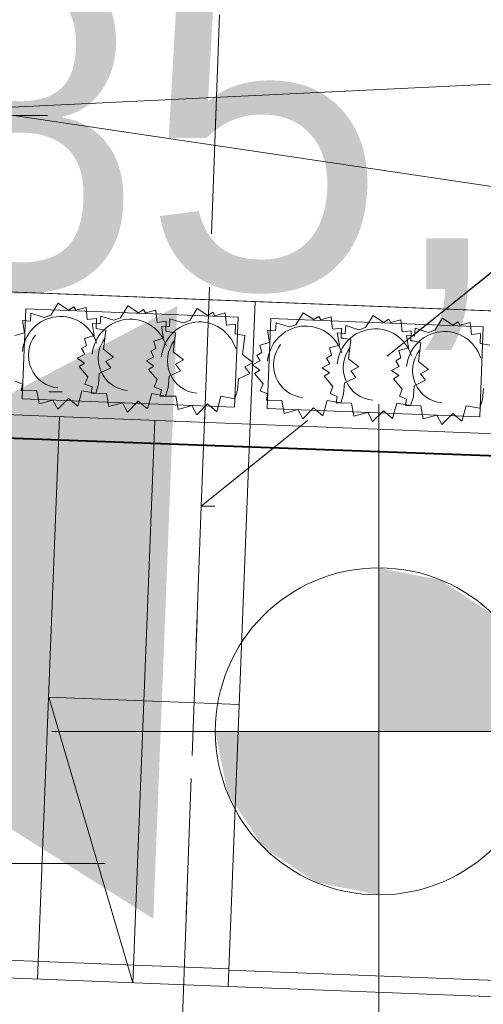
# Model space of a CAD drawing. Extents: x -134780 to 5540120, y 74663 to 5964901.
# Tile 40 of 71: x 5539594.58 to 5539596.28, y 5961331.86 to 5961335.47. Entities that reach past the tile are written whole.
import ezdxf

# ---------------------------------------------------------------- set-up
doc = ezdxf.new("R2010")
doc.units = 0
doc.header["$MEASUREMENT"] = 0
doc.set_wipeout_variables(frame=1)
doc.linetypes.add('L_0_03', pattern=[1, 0.5, -0.5])
for name, color, linetype, lineweight in [('0_Nr_Pióra__7', 7, 'Continuous', 13), ('Arch drogi_Nr_Pióra__21', 7, 'Continuous', 9), ('Arch schody_Nr_Pióra__21', 7, 'Continuous', 9), ('arch wypelnienia_Nr_Pióra__55', 214, 'Continuous', 25), ('INWENT RZĘDNE_Nr_Pióra__21', 7, 'Continuous', 9), ('mapa', 7, 'Continuous', 13), ('zasuwa_lub_zawor_Nr_Pióra__7', 7, 'Continuous', 13)]:
    doc.layers.add(name, color=color, linetype=linetype, lineweight=lineweight)
for name, color, linetype, lineweight, true_color in [('217_kontur_klasyfikacyjny_Nr_Pióra__3', 7, 'Continuous', 18, 0xff6600), ('218_kontur_uzytku_gruntowego_Nr_Pióra__3', 7, 'Continuous', 18, 0xff6600), ('_woda2', 7, 'Continuous', 30, 0x0b2af4), ('Arch wyposarzenie_Nr_Pióra__4', 7, 'Continuous', 9, 0x029e21)]:
    doc.layers.add(name, color=color, linetype=linetype, lineweight=lineweight, true_color=true_color)
doc.layers.add('INWENT RZĘDNE', color=7, linetype='Continuous')
doc.styles.add('GENERATED_STYLE_1', font='txt')

# ---------------------------------------------------------------- blocks, each defined once
blk = doc.blocks.new('Koty wysokościowe_53', base_point=(-120140.6, 107003.6))
at = {"layer": 'INWENT RZĘDNE_Nr_Pióra__21', "linetype": 'Continuous'}
blk.add_line((-121340.6, 107003.6), (-118940.6, 107003.6), dxfattribs=at)
at = {"layer": 'INWENT RZĘDNE_Nr_Pióra__21', "insert": (-119915.5, 104984.7), "char_height": 1200, "attachment_point": 7, "style": 'GENERATED_STYLE_1'}
blk.add_mtext('{85,73}', dxfattribs=at)
blk = doc.blocks.new('Koty wysokościowe_52', base_point=(-120351.5, 109748))
at = {"layer": 'INWENT RZĘDNE_Nr_Pióra__21', "linetype": 'Continuous'}
blk.add_line((-121551.5, 109748), (-119151.5, 109748), dxfattribs=at)
at = {"layer": 'INWENT RZĘDNE_Nr_Pióra__21', "insert": (-119696, 108888.5), "char_height": 1200, "attachment_point": 7, "style": 'GENERATED_STYLE_1'}
blk.add_mtext('{85,73}', dxfattribs=at)
blk = doc.blocks.new('Koty wysokościowe_13', base_point=(-117936.1, 107488.9))
at = {"layer": 'INWENT RZĘDNE_Nr_Pióra__21', "linetype": 'Continuous'}
for points in [[(-117936.1, 107488.9), (-117336.1, 107488.9), (-117381.7, 107718.5), (-117511.8, 107913.1), (-117706.4, 108043.2), (-117936.1, 108088.9)], [(-117936.1, 107488.9), (-118536.1, 107488.9), (-118490.4, 107259.3), (-118360.3, 107064.6), (-118165.7, 106934.6), (-117936.1, 106888.9)]]:
    blk.add_hatch(color=256, dxfattribs=at).paths.add_polyline_path(points, flags=0)
for p, q in [((-117936.1, 106288.9), (-117936.1, 108688.9)), ((-119136.1, 107488.9), (-116736.1, 107488.9))]:
    blk.add_line(p, q, dxfattribs=at)
blk.add_circle((-117936.1, 107488.9), 600, dxfattribs=at)
blk = doc.blocks.new('mapa')
at = {"layer": 'arch wypelnienia_Nr_Pióra__55', "linetype": 'Continuous'}
blk.add_hatch(color=252, dxfattribs=at).paths.add_polyline_path([(5539593.1709, 5961333.3763), (5539595.074, 5961332.1761), (5539595.1619, 5961334.4243)], flags=0)
at = {"layer": '0_Nr_Pióra__7', "color": 252, "linetype": 'Continuous'}
for p, q in [((5539594.69, 5961334.11), (5539594.74, 5961334.11)), ((5539595.25, 5961333.69), (5539595.3, 5961333.69))]:
    blk.add_line(p, q, dxfattribs=at)
at = {"layer": '217_kontur_klasyfikacyjny_Nr_Pióra__3', "color": 252, "linetype": 'L_0_03', "flags": 128}
for points in [[(5539595.99, 5961353.48), (5539595.25, 5961333.69)], [(5539613.45, 5961348.36), (5539595.25, 5961333.69)], [(5539595.25, 5961333.69), (5539613.45, 5961348.36)], [(5539595.25, 5961333.69), (5539594.96, 5961325.78)]]:
    blk.add_lwpolyline(points, dxfattribs=at)
at = {"layer": '218_kontur_uzytku_gruntowego_Nr_Pióra__3', "color": 252, "linetype": 'L_0_03', "flags": 128}
for points in [[(5539595.25, 5961333.69), (5539595.99, 5961353.48)], [(5539595.99, 5961353.48), (5539595.25, 5961333.69)], [(5539613.45, 5961348.36), (5539595.25, 5961333.69)], [(5539595.25, 5961333.69), (5539613.45, 5961348.36)], [(5539595.25, 5961333.69), (5539594.96, 5961325.78)], [(5539594.96, 5961325.78), (5539595.25, 5961333.69)]]:
    blk.add_lwpolyline(points, dxfattribs=at)
at = {"layer": 'Arch drogi_Nr_Pióra__21', "linetype": 'Continuous'}
for p, q in [((5539592.6537, 5961332.098), (5539595.3517, 5961331.9925)), ((5539592.6512, 5961332.033), (5539595.3491, 5961331.9275)), ((5539595.3515, 5961331.9875), (5539596.5505, 5961331.9406)), ((5539596.6082, 5961331.8783), (5539595.3491, 5961331.9275))]:
    blk.add_line(p, q, dxfattribs=at)
at = {"layer": 'Arch schody_Nr_Pióra__21', "color": 252, "linetype": 'Continuous'}
for p, q in [((5539594.4041, 5961335.1469), (5539600.5404, 5961335.4425)), ((5539594.4041, 5961335.1469), (5539600.4935, 5961334.2434)), ((5539594.3782, 5961334.4824), (5539600.4935, 5961334.2434)), ((5539595.4473, 5961334.4406), (5539594.548, 5961334.4758)), ((5539595.4298, 5961333.991), (5539595.4473, 5961334.4406)), ((5539595.4298, 5961333.991), (5539595.4473, 5961334.4406)), ((5539596.3467, 5961334.4055), (5539595.4473, 5961334.4406)), ((5539594.6056, 5961334.4135), (5539594.5928, 5961334.0837)), ((5539595.385, 5961334.383), (5539594.6056, 5961334.4135)), ((5539595.3722, 5961334.0533), (5539595.385, 5961334.383)), ((5539595.505, 5961334.3783), (5539595.4921, 5961334.0486)), ((5539596.2844, 5961334.3479), (5539595.505, 5961334.3783)), ((5539596.2715, 5961334.0181), (5539596.2844, 5961334.3479)), ((5539594.5928, 5961334.0837), (5539595.3722, 5961334.0533)), ((5539595.4921, 5961334.0486), (5539596.2715, 5961334.0181)), ((5539594.5305, 5961334.0261), (5539595.4298, 5961333.991)), ((5539594.6496, 5961331.9549), (5539594.7303, 5961334.0183)), ((5539594.9994, 5961331.9412), (5539595.08, 5961334.0046)), ((5539595.3491, 5961331.9275), (5539595.4298, 5961333.991)), ((5539595.4298, 5961333.991), (5539596.3291, 5961333.9558)), ((5539594.6901, 5961332.9891), (5539594.9994, 5961331.9412)), ((5539595.3895, 5961332.9618), (5539594.6901, 5961332.9891))]:
    blk.add_line(p, q, dxfattribs=at)
at = {"layer": 'Arch wyposarzenie_Nr_Pióra__4', "color": 252, "linetype": 'Continuous'}
for p, q in [((5539594.6979, 5961334.3911), (5539594.725, 5961334.4348)), ((5539594.725, 5961334.4348), (5539594.7632, 5961334.4095)), ((5539594.9538, 5961334.3811), (5539594.9809, 5961334.4248)), ((5539594.9809, 5961334.4248), (5539595.0191, 5961334.3995)), ((5539594.6231, 5961334.369), (5539594.6249, 5961334.3977)), ((5539594.6249, 5961334.3977), (5539594.6732, 5961334.3827)), ((5539594.6732, 5961334.3827), (5539594.6979, 5961334.3911)), ((5539594.7632, 5961334.4095), (5539594.7825, 5961334.4215)), ((5539594.7825, 5961334.4215), (5539594.7896, 5961334.4088)), ((5539594.7896, 5961334.4088), (5539594.8275, 5961334.4192)), ((5539594.8275, 5961334.4192), (5539594.8317, 5961334.3744)), ((5539595.0191, 5961334.3995), (5539595.0384, 5961334.4115)), ((5539595.0384, 5961334.4115), (5539595.0454, 5961334.3988)), ((5539595.0454, 5961334.3988), (5539595.0834, 5961334.4092)), ((5539595.0834, 5961334.4092), (5539595.0876, 5961334.3644)), ((5539595.208, 5961334.3711), (5539595.2352, 5961334.4148)), ((5539595.2352, 5961334.4148), (5539595.2734, 5961334.3896)), ((5539595.2734, 5961334.3896), (5539595.2926, 5961334.4016)), ((5539595.2926, 5961334.4016), (5539595.2997, 5961334.3888)), ((5539595.2997, 5961334.3888), (5539595.3376, 5961334.3993)), ((5539595.3376, 5961334.3993), (5539595.3419, 5961334.3545)), ((5539595.5972, 5961334.3559), (5539595.6243, 5961334.3996)), ((5539595.6243, 5961334.3996), (5539595.6625, 5961334.3744)), ((5539595.8531, 5961334.3459), (5539595.8802, 5961334.3896)), ((5539595.8802, 5961334.3896), (5539595.9184, 5961334.3644)), ((5539594.6014, 5961334.3262), (5539594.5934, 5961334.3707)), ((5539594.5934, 5961334.3707), (5539594.6231, 5961334.369)), ((5539594.8317, 5961334.3744), (5539594.8651, 5961334.3782)), ((5539594.8573, 5961334.3161), (5539594.8493, 5961334.3607)), ((5539594.8493, 5961334.3607), (5539594.879, 5961334.359)), ((5539594.8651, 5961334.3782), (5539594.864, 5961334.3419)), ((5539594.879, 5961334.359), (5539594.8808, 5961334.3877)), ((5539594.8808, 5961334.3877), (5539594.9291, 5961334.3727)), ((5539594.9291, 5961334.3727), (5539594.9538, 5961334.3811)), ((5539595.0876, 5961334.3644), (5539595.121, 5961334.3682)), ((5539595.121, 5961334.3682), (5539595.1199, 5961334.3319)), ((5539595.1332, 5961334.3491), (5539595.1351, 5961334.3777)), ((5539595.1351, 5961334.3777), (5539595.1834, 5961334.3627)), ((5539595.1834, 5961334.3627), (5539595.208, 5961334.3711)), ((5539595.3419, 5961334.3545), (5539595.3753, 5961334.3582)), ((5539595.3753, 5961334.3582), (5539595.3742, 5961334.322)), ((5539595.5224, 5961334.3338), (5539595.5242, 5961334.3625)), ((5539595.5242, 5961334.3625), (5539595.5725, 5961334.3475)), ((5539595.5725, 5961334.3475), (5539595.5972, 5961334.3559)), ((5539595.6625, 5961334.3744), (5539595.6818, 5961334.3863)), ((5539595.6818, 5961334.3863), (5539595.6889, 5961334.3736)), ((5539595.6889, 5961334.3736), (5539595.7268, 5961334.3841)), ((5539595.7268, 5961334.3841), (5539595.731, 5961334.3393)), ((5539595.9184, 5961334.3644), (5539595.9377, 5961334.3763)), ((5539595.9377, 5961334.3763), (5539595.9448, 5961334.3636)), ((5539595.9448, 5961334.3636), (5539595.9827, 5961334.3741)), ((5539595.9827, 5961334.3741), (5539595.9869, 5961334.3293)), ((5539596.1074, 5961334.336), (5539596.1345, 5961334.3797)), ((5539596.1345, 5961334.3797), (5539596.1727, 5961334.3544)), ((5539596.1727, 5961334.3544), (5539596.192, 5961334.3664)), ((5539596.192, 5961334.3664), (5539596.199, 5961334.3537)), ((5539596.199, 5961334.3537), (5539596.237, 5961334.3641)), ((5539596.237, 5961334.3641), (5539596.2412, 5961334.3193)), ((5539594.5657, 5961334.3157), (5539594.6014, 5961334.3262)), ((5539594.864, 5961334.3419), (5539594.8709, 5961334.3412)), ((5539594.8709, 5961334.3412), (5539594.8999, 5961334.3361)), ((5539594.8999, 5961334.3361), (5539594.8914, 5961334.2662)), ((5539595.1116, 5961334.3062), (5539595.1036, 5961334.3508)), ((5539595.1036, 5961334.3508), (5539595.1332, 5961334.3491)), ((5539595.1199, 5961334.3319), (5539595.1268, 5961334.3312)), ((5539595.1268, 5961334.3312), (5539595.1557, 5961334.3261)), ((5539595.1557, 5961334.3261), (5539595.1473, 5961334.2562)), ((5539595.3742, 5961334.322), (5539595.3811, 5961334.3213)), ((5539595.3811, 5961334.3213), (5539595.41, 5961334.3161)), ((5539595.5007, 5961334.291), (5539595.4927, 5961334.3356)), ((5539595.4927, 5961334.3356), (5539595.5224, 5961334.3338)), ((5539595.731, 5961334.3393), (5539595.7644, 5961334.343)), ((5539595.7566, 5961334.281), (5539595.7486, 5961334.3256)), ((5539595.7486, 5961334.3256), (5539595.7783, 5961334.3238)), ((5539595.7644, 5961334.343), (5539595.7633, 5961334.3067)), ((5539595.7783, 5961334.3238), (5539595.7801, 5961334.3525)), ((5539595.7801, 5961334.3525), (5539595.8284, 5961334.3375)), ((5539595.8284, 5961334.3375), (5539595.8531, 5961334.3459)), ((5539595.9869, 5961334.3293), (5539596.0203, 5961334.333)), ((5539596.0203, 5961334.333), (5539596.0192, 5961334.2967)), ((5539596.0326, 5961334.3139), (5539596.0344, 5961334.3426)), ((5539596.0344, 5961334.3426), (5539596.0827, 5961334.3276)), ((5539596.0827, 5961334.3276), (5539596.1074, 5961334.336)), ((5539596.2412, 5961334.3193), (5539596.2746, 5961334.3231)), ((5539596.2746, 5961334.3231), (5539596.2735, 5961334.2868)), ((5539594.8216, 5961334.3057), (5539594.8573, 5961334.3161)), ((5539594.8285, 5961334.2788), (5539594.8216, 5961334.3057)), ((5539595.0759, 5961334.2957), (5539595.1116, 5961334.3062)), ((5539595.0828, 5961334.2689), (5539595.0759, 5961334.2957)), ((5539595.41, 5961334.3161), (5539595.4016, 5961334.2462)), ((5539595.465, 5961334.2805), (5539595.5007, 5961334.291)), ((5539595.4719, 5961334.2537), (5539595.465, 5961334.2805)), ((5539595.7209, 5961334.2705), (5539595.7566, 5961334.281)), ((5539595.7633, 5961334.3067), (5539595.7702, 5961334.3061)), ((5539595.7702, 5961334.3061), (5539595.7992, 5961334.3009)), ((5539595.7992, 5961334.3009), (5539595.7907, 5961334.231)), ((5539596.0109, 5961334.2711), (5539596.0029, 5961334.3156)), ((5539596.0029, 5961334.3156), (5539596.0326, 5961334.3139)), ((5539596.0192, 5961334.2967), (5539596.0261, 5961334.2961)), ((5539596.0261, 5961334.2961), (5539596.0551, 5961334.2909)), ((5539596.0551, 5961334.2909), (5539596.0466, 5961334.221)), ((5539596.2735, 5961334.2868), (5539596.2804, 5961334.2861)), ((5539596.2804, 5961334.2861), (5539596.3093, 5961334.281)), ((5539594.7948, 5961334.2332), (5539594.8222, 5961334.2477)), ((5539594.8106, 5961334.2684), (5539594.8285, 5961334.2788)), ((5539594.8222, 5961334.2477), (5539594.8106, 5961334.2684)), ((5539594.8914, 5961334.2662), (5539594.9284, 5961334.2369)), ((5539595.0649, 5961334.2585), (5539595.0828, 5961334.2689)), ((5539595.0764, 5961334.2378), (5539595.0649, 5961334.2585)), ((5539595.1473, 5961334.2562), (5539595.1843, 5961334.2269)), ((5539595.4016, 5961334.2462), (5539595.4386, 5961334.217)), ((5539595.454, 5961334.2433), (5539595.4719, 5961334.2537)), ((5539595.7278, 5961334.2437), (5539595.7209, 5961334.2705)), ((5539595.9752, 5961334.2606), (5539596.0109, 5961334.2711)), ((5539595.9821, 5961334.2338), (5539595.9752, 5961334.2606)), ((5539594.821, 5961334.2141), (5539594.7948, 5961334.2332)), ((5539594.8017, 5961334.2019), (5539594.821, 5961334.2141)), ((5539594.9284, 5961334.2369), (5539594.8995, 5961334.2213)), ((5539594.8995, 5961334.2213), (5539594.918, 5961334.197)), ((5539595.0491, 5961334.2233), (5539595.0764, 5961334.2378)), ((5539595.0753, 5961334.2042), (5539595.0491, 5961334.2233)), ((5539595.1843, 5961334.2269), (5539595.1554, 5961334.2113)), ((5539595.1554, 5961334.2113), (5539595.1739, 5961334.187)), ((5539595.4386, 5961334.217), (5539595.4097, 5961334.2013)), ((5539595.4383, 5961334.2081), (5539595.4656, 5961334.2226)), ((5539595.4644, 5961334.1889), (5539595.4383, 5961334.2081)), ((5539595.4656, 5961334.2226), (5539595.454, 5961334.2433)), ((5539595.6941, 5961334.1981), (5539595.7215, 5961334.2126)), ((5539595.7099, 5961334.2333), (5539595.7278, 5961334.2437)), ((5539595.7215, 5961334.2126), (5539595.7099, 5961334.2333)), ((5539595.7907, 5961334.231), (5539595.8278, 5961334.2017)), ((5539595.9642, 5961334.2233), (5539595.9821, 5961334.2338)), ((5539595.9757, 5961334.2026), (5539595.9642, 5961334.2233)), ((5539596.0466, 5961334.221), (5539596.0836, 5961334.1917)), ((5539594.8336, 5961334.1645), (5539594.8017, 5961334.2019)), ((5539594.8758, 5961334.1771), (5539594.8729, 5961334.1358)), ((5539594.918, 5961334.197), (5539594.8758, 5961334.1771)), ((5539595.056, 5961334.1919), (5539595.0753, 5961334.2042)), ((5539595.0879, 5961334.1545), (5539595.056, 5961334.1919)), ((5539595.1739, 5961334.187), (5539595.1317, 5961334.1671)), ((5539595.4282, 5961334.177), (5539595.386, 5961334.1572)), ((5539595.4097, 5961334.2013), (5539595.4282, 5961334.177)), ((5539595.4451, 5961334.1767), (5539595.4644, 5961334.1889)), ((5539595.477, 5961334.1393), (5539595.4451, 5961334.1767)), ((5539595.7203, 5961334.1789), (5539595.6941, 5961334.1981)), ((5539595.701, 5961334.1667), (5539595.7203, 5961334.1789)), ((5539595.8278, 5961334.2017), (5539595.7988, 5961334.1861)), ((5539595.7988, 5961334.1861), (5539595.8174, 5961334.1618)), ((5539595.9484, 5961334.1882), (5539595.9757, 5961334.2026)), ((5539595.9746, 5961334.169), (5539595.9484, 5961334.1882)), ((5539596.0836, 5961334.1917), (5539596.0547, 5961334.1761)), ((5539596.0547, 5961334.1761), (5539596.0732, 5961334.1518)), ((5539594.5936, 5961334.1372), (5539594.5672, 5961334.1481)), ((5539594.5896, 5961334.1141), (5539594.5936, 5961334.1372)), ((5539594.8231, 5961334.1381), (5539594.8336, 5961334.1645)), ((5539594.8494, 5961334.1272), (5539594.8231, 5961334.1381)), ((5539594.8729, 5961334.1358), (5539594.8629, 5961334.1041)), ((5539595.0774, 5961334.1281), (5539595.0879, 5961334.1545)), ((5539595.1317, 5961334.1671), (5539595.1288, 5961334.1258)), ((5539595.386, 5961334.1572), (5539595.383, 5961334.1159)), ((5539595.4665, 5961334.1129), (5539595.477, 5961334.1393)), ((5539595.7329, 5961334.1293), (5539595.701, 5961334.1667)), ((5539595.7751, 5961334.142), (5539595.7722, 5961334.1007)), ((5539595.8174, 5961334.1618), (5539595.7751, 5961334.142)), ((5539595.9553, 5961334.1568), (5539595.9746, 5961334.169)), ((5539595.9872, 5961334.1194), (5539595.9553, 5961334.1568)), ((5539596.0732, 5961334.1518), (5539596.031, 5961334.132)), ((5539594.6461, 5961334.1132), (5539594.5896, 5961334.1141)), ((5539594.6548, 5961334.0652), (5539594.6461, 5961334.1132)), ((5539594.8121, 5961334.1132), (5539594.7965, 5961334.0565)), ((5539594.8629, 5961334.1041), (5539594.8121, 5961334.1132)), ((5539594.8455, 5961334.1041), (5539594.8494, 5961334.1272)), ((5539594.902, 5961334.1032), (5539594.8455, 5961334.1041)), ((5539594.9107, 5961334.0552), (5539594.902, 5961334.1032)), ((5539595.068, 5961334.1032), (5539595.0524, 5961334.0465)), ((5539595.1187, 5961334.0941), (5539595.068, 5961334.1032)), ((5539595.1037, 5961334.1173), (5539595.0774, 5961334.1281)), ((5539595.0997, 5961334.0941), (5539595.1037, 5961334.1173)), ((5539595.1288, 5961334.1258), (5539595.1187, 5961334.0941)), ((5539595.383, 5961334.1159), (5539595.373, 5961334.0841)), ((5539595.4929, 5961334.102), (5539595.4665, 5961334.1129)), ((5539595.4889, 5961334.0789), (5539595.4929, 5961334.102)), ((5539595.7224, 5961334.1029), (5539595.7329, 5961334.1293)), ((5539595.7488, 5961334.092), (5539595.7224, 5961334.1029)), ((5539595.7722, 5961334.1007), (5539595.7622, 5961334.0689)), ((5539595.9767, 5961334.093), (5539595.9872, 5961334.1194)), ((5539596.031, 5961334.132), (5539596.0281, 5961334.0907)), ((5539596.2853, 5961334.122), (5539596.2824, 5961334.0808)), ((5539594.7053, 5961334.0794), (5539594.6548, 5961334.0652)), ((5539594.7232, 5961334.0453), (5539594.7053, 5961334.0794)), ((5539594.763, 5961334.0855), (5539594.7232, 5961334.0453)), ((5539594.7965, 5961334.0565), (5539594.763, 5961334.0855)), ((5539594.9612, 5961334.0694), (5539594.9107, 5961334.0552)), ((5539594.9791, 5961334.0353), (5539594.9612, 5961334.0694)), ((5539595.0188, 5961334.0755), (5539594.9791, 5961334.0353)), ((5539595.0524, 5961334.0465), (5539595.0188, 5961334.0755)), ((5539595.1563, 5961334.0932), (5539595.0997, 5961334.0941)), ((5539595.165, 5961334.0452), (5539595.1563, 5961334.0932)), ((5539595.2731, 5961334.0655), (5539595.2333, 5961334.0253)), ((5539595.3066, 5961334.0366), (5539595.2731, 5961334.0655)), ((5539595.3223, 5961334.0933), (5539595.3066, 5961334.0366)), ((5539595.373, 5961334.0841), (5539595.3223, 5961334.0933)), ((5539595.5454, 5961334.078), (5539595.4889, 5961334.0789)), ((5539595.5541, 5961334.03), (5539595.5454, 5961334.078)), ((5539595.7114, 5961334.0781), (5539595.6958, 5961334.0214)), ((5539595.7622, 5961334.0689), (5539595.7114, 5961334.0781)), ((5539595.7448, 5961334.0689), (5539595.7488, 5961334.092)), ((5539595.8013, 5961334.068), (5539595.7448, 5961334.0689)), ((5539595.81, 5961334.02), (5539595.8013, 5961334.068)), ((5539595.9673, 5961334.0681), (5539595.9517, 5961334.0114)), ((5539596.0181, 5961334.0589), (5539595.9673, 5961334.0681)), ((5539596.003, 5961334.0821), (5539595.9767, 5961334.093)), ((5539595.9991, 5961334.059), (5539596.003, 5961334.0821)), ((5539596.0281, 5961334.0907), (5539596.0181, 5961334.0589)), ((5539596.2824, 5961334.0808), (5539596.2723, 5961334.049)), ((5539595.2155, 5961334.0594), (5539595.165, 5961334.0452)), ((5539595.2333, 5961334.0253), (5539595.2155, 5961334.0594)), ((5539595.6046, 5961334.0442), (5539595.5541, 5961334.03)), ((5539595.6225, 5961334.0101), (5539595.6046, 5961334.0442)), ((5539595.6623, 5961334.0503), (5539595.6225, 5961334.0101)), ((5539595.6958, 5961334.0214), (5539595.6623, 5961334.0503)), ((5539595.8605, 5961334.0342), (5539595.81, 5961334.02)), ((5539595.8784, 5961334.0001), (5539595.8605, 5961334.0342)), ((5539595.9181, 5961334.0403), (5539595.8784, 5961334.0001)), ((5539595.9517, 5961334.0114), (5539595.9181, 5961334.0403)), ((5539596.0556, 5961334.0581), (5539595.9991, 5961334.059)), ((5539596.0643, 5961334.0101), (5539596.0556, 5961334.0581)), ((5539596.1724, 5961334.0304), (5539596.1326, 5961333.9902)), ((5539596.206, 5961334.0015), (5539596.1724, 5961334.0304)), ((5539596.2216, 5961334.0582), (5539596.206, 5961334.0015)), ((5539596.2723, 5961334.049), (5539596.2216, 5961334.0582)), ((5539596.1148, 5961334.0243), (5539596.0643, 5961334.0101)), ((5539596.1326, 5961333.9902), (5539596.1148, 5961334.0243))]:
    blk.add_line(p, q, dxfattribs=at)
for centre, major_axis, start_param, end_param in [((5539594.733, 5961334.2434), (-0.0056, -0.1425), 1.927535, 4.652962), ((5539594.9889, 5961334.2334), (-0.0056, -0.1425), 1.927535, 4.652962), ((5539595.2432, 5961334.2234), (-0.0056, -0.1425), 1.927535, 4.652962), ((5539595.6323, 5961334.2082), (-0.0056, -0.1425), 1.927535, 4.652962), ((5539594.733, 5961334.2434), (-0.0047, -0.1193), 4.078423, 6.243896), ((5539595.8882, 5961334.1982), (-0.0056, -0.1425), 1.927535, 4.652962), ((5539596.1425, 5961334.1883), (-0.0056, -0.1425), 1.927535, 4.652962), ((5539594.9889, 5961334.2334), (-0.0047, -0.1193), 4.078423, 6.243896), ((5539595.2432, 5961334.2234), (-0.0047, -0.1193), 4.078423, 6.243896), ((5539595.6323, 5961334.2082), (-0.0047, -0.1193), 4.078423, 6.243896), ((5539595.8882, 5961334.1982), (-0.0047, -0.1193), 4.078423, 6.243896), ((5539596.1425, 5961334.1883), (-0.0047, -0.1193), 4.078423, 6.243896)]:
    blk.add_ellipse(centre, major_axis=major_axis, ratio=0.982005, start_param=start_param, end_param=end_param, dxfattribs=at)
at = {"layer": 'INWENT RZĘDNE', "color": 252, "xscale": 0.001, "yscale": 0.001, "zscale": 0.001}
for name, p in [('Koty wysokościowe_52', (5539593.4861, 5961335.1229)), ('Koty wysokościowe_13', (5539595.9015, 5961332.8637)), ('Koty wysokościowe_53', (5539593.697, 5961332.3785))]:
    blk.add_blockref(name, p, dxfattribs=at)

msp = doc.modelspace()

# ---------------------------------------------------------------- block references
at = {"layer": 'mapa', "color": 4, "lineweight": 40}
msp.add_blockref('mapa', (0, 0), dxfattribs=at)

# ---------------------------------------------------------------- next in the draw order: linework, layer by layer
at = {"layer": '_woda2', "color": 253, "lineweight": 40}
msp.add_line((5539592.7439, 5961334.0065), (5539597.5051, 5961333.832), dxfattribs=at)
at = {"layer": 'zasuwa_lub_zawor_Nr_Pióra__7', "color": 253}
msp.add_lwpolyline([(5539597.5051, 5961333.832), (5539595.4224, 5961333.9084)], dxfattribs=at)

# ---------------------------------------------------------------- next in the draw order: wipeouts: each hides what was drawn before it
msp.add_wipeout([(5539444.713, 5961266.9628), (5539444.713, 5961415.4628), (5539654.713, 5961415.4628), (5539651.713, 5961412.4128), (5539457.213, 5961412.4128), (5539457.213, 5961270.0128), (5539651.713, 5961270.0128), (5539654.713, 5961266.9628)]).dxf.layer = 'zasuwa_lub_zawor_Nr_Pióra__7'

doc.saveas('drawing.dxf')
